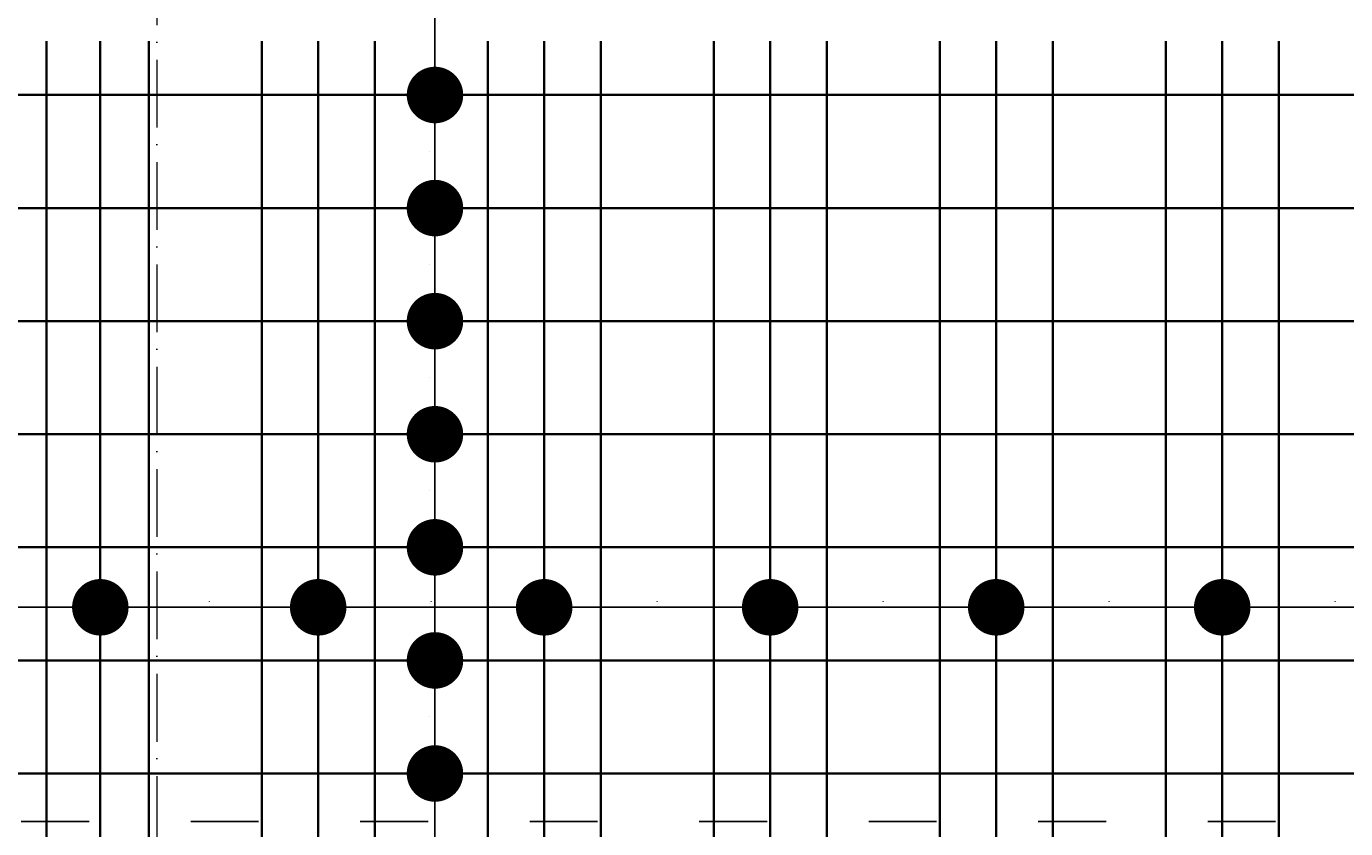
# Model space of a CAD drawing. Header units: millimetres. Extents: x 295948 to 312016, y 6878 to 18016.
# Tile 233 of 252: x 309586 to 309819, y 14710 to 14852. Entities that reach past the tile are written whole.
import ezdxf

# ---------------------------------------------------------------- set-up
doc = ezdxf.new("R2010")
doc.units = ezdxf.units.MM
doc.linetypes.add('ACAD_ISO03W100', pattern=[30, 12, -18])
doc.linetypes.add('ACAD_ISO10W100', pattern=[18, 12, -3, 0, -3])
for name, color, linetype, lineweight in [('konstrukcja wymiary', 1, 'Continuous', 13), ('osie', 5, 'ACAD_ISO10W100', 13), ('zbrojenie płyty', 141, 'Continuous', 35)]:
    doc.layers.add(name, color=color, linetype=linetype, lineweight=lineweight)
doc.layers.add('przerywane', color=6, linetype='ACAD_ISO03W100')
doc.styles.add('KONSTRUKCJA', font='romand.shx', dxfattribs={"oblique": 10})
doc.styles.get("Standard").update_dxf_attribs({"font": 'romand.shx', "oblique": 10})
doc.dimstyles.new('150', dxfattribs={"dimtxt": 10, "dimasz": 7, "dimexe": 1.25, "dimexo": 0.625, "dimgap": 3, "dimtad": 1, "dimdec": 0, "dimrnd": 0.5, "dimtxsty": 'KONSTRUKCJA', "dimblk": 'ARCHTICK', "dimcen": 2.5, "dimadec": 0, "dimazin": 0, "dimtfac": 1, "dimtdec": 0, "dimtix": 1, "dimtmove": 0, "dimatfit": 3, "dimfxl": 4, "dimfxlon": 1, "dimarcsym": 0})
doc.dimstyles.new('kropki', dxfattribs={"dimtxt": 0.001, "dimasz": 10, "dimexe": 1.25, "dimexo": 0.625, "dimgap": 1, "dimtad": 1, "dimtxsty": 'Standard', "dimblk": 'DOT', "dimcen": 2.5, "dimadec": 0, "dimazin": 0, "dimtfac": 1, "dimtmove": 0, "dimatfit": 3, "dimfxl": 1, "dimfxlon": 1, "dimarcsym": 0})

# ---------------------------------------------------------------- blocks, each defined once
blk = doc.blocks.new('_ArchTick')
at = {"color": 0, "linetype": 'ByBlock', "lineweight": 13, "const_width": 0.15}
blk.add_lwpolyline([(-0.5, -0.5), (0.5, 0.5)], dxfattribs=at)
blk = doc.blocks.new('*D914')
at = {"layer": 'Defpoints', "color": 0, "transparency": 16777216}
for p in [(309620.63, 15501.22), (309620.63, 14520.22), (309164.63, 14393.22)]:
    blk.add_point(p, dxfattribs=at)
at = {"layer": 'konstrukcja wymiary', "color": 0, "lineweight": -2, "transparency": 16777216}
for p, q in [((309164.63, 15497.22), (309164.63, 15502.47)), ((309164.63, 15501.22), (309620.63, 15501.22)), ((309620.63, 15497.22), (309620.63, 15502.47))]:
    blk.add_line(p, q, dxfattribs=at)
at = {"layer": 'konstrukcja wymiary', "color": 0, "lineweight": -2, "transparency": 16777216, "xscale": 7, "yscale": 7, "zscale": 7, "rotation": 180}
blk.add_blockref('_ArchTick', (309164.63, 15501.22), dxfattribs=at)
at = {"layer": 'konstrukcja wymiary', "color": 0, "lineweight": -2, "transparency": 16777216, "xscale": 7, "yscale": 7, "zscale": 7}
blk.add_blockref('_ArchTick', (309620.63, 15501.22), dxfattribs=at)
at = {"layer": 'konstrukcja wymiary', "color": 0, "transparency": 16777216, "insert": (309392.63, 15509.22), "char_height": 10, "attachment_point": 5, "style": 'KONSTRUKCJA'}
blk.add_mtext('456', dxfattribs=at)
blk = doc.blocks.new('*D915')
at = {"layer": 'Defpoints', "color": 0, "transparency": 16777216}
for p in [(309884.63, 15501.22), (309620.63, 14520.22), (309884.63, 14520.22)]:
    blk.add_point(p, dxfattribs=at)
at = {"layer": 'konstrukcja wymiary', "color": 0, "lineweight": -2, "transparency": 16777216}
for p, q in [((309620.63, 15497.22), (309620.63, 15502.47)), ((309620.63, 15501.22), (309884.63, 15501.22)), ((309884.63, 15497.22), (309884.63, 15502.47))]:
    blk.add_line(p, q, dxfattribs=at)
at = {"layer": 'konstrukcja wymiary', "color": 0, "lineweight": -2, "transparency": 16777216, "xscale": 7, "yscale": 7, "zscale": 7, "rotation": 180}
blk.add_blockref('_ArchTick', (309620.63, 15501.22), dxfattribs=at)
at = {"layer": 'konstrukcja wymiary', "color": 0, "lineweight": -2, "transparency": 16777216, "xscale": 7, "yscale": 7, "zscale": 7}
blk.add_blockref('_ArchTick', (309884.63, 15501.22), dxfattribs=at)
at = {"layer": 'konstrukcja wymiary', "color": 0, "transparency": 16777216, "insert": (309752.63, 15509.22), "char_height": 10, "attachment_point": 5, "style": 'KONSTRUKCJA'}
blk.add_mtext('264', dxfattribs=at)
blk = doc.blocks.new('_Dot')
at = {"color": 0, "linetype": 'ByBlock', "lineweight": -2}
blk.add_line((-0.5, 0), (-1, 0), dxfattribs=at)
at = {"color": 0, "linetype": 'ByBlock', "const_width": 0.5}
blk.add_lwpolyline([(-0.25, 0, 1), (0.25, 0, 1)], format="xyb", close=True, dxfattribs=at)
blk = doc.blocks.new('*D1150')
at = {"layer": 'Defpoints', "color": 0, "transparency": 16777216}
for p in [(309647.13, 15138.72), (309647.19, 14839.72), (309657.86, 14839.72)]:
    blk.add_point(p, dxfattribs=at)
at = {"layer": 'konstrukcja wymiary', "color": 0, "lineweight": -2, "transparency": 16777216}
for p, q in [((309656.86, 15138.72), (309659.11, 15138.72)), ((309657.86, 15128.72), (309657.86, 14849.72)), ((309656.86, 14839.72), (309659.11, 14839.72))]:
    blk.add_line(p, q, dxfattribs=at)
at = {"layer": 'konstrukcja wymiary', "color": 0, "lineweight": -2, "transparency": 16777216, "xscale": 10, "yscale": 10, "zscale": 10}
for p, rotation in [((309657.86, 15138.72), 90), ((309657.86, 14839.72), 270)]:
    blk.add_blockref('_Dot', p, dxfattribs=dict(at, rotation=rotation))
at = {"layer": 'konstrukcja wymiary', "color": 0, "transparency": 16777216, "insert": (309656.86, 14989.22), "char_height": 0.001, "attachment_point": 5, "rotation": 90}
blk.add_mtext('299', dxfattribs=at)
blk = doc.blocks.new('*D1151')
at = {"layer": 'Defpoints', "color": 0, "transparency": 16777216}
for p in [(309647.19, 14839.72), (309647.19, 14819.72), (309657.86, 14819.72)]:
    blk.add_point(p, dxfattribs=at)
at = {"layer": 'konstrukcja wymiary', "color": 0, "lineweight": -2, "transparency": 16777216}
for p, q in [((309657.86, 14849.72), (309657.86, 14859.72)), ((309656.86, 14839.72), (309659.11, 14839.72)), ((309657.86, 14839.72), (309657.86, 14819.72)), ((309656.86, 14819.72), (309659.11, 14819.72)), ((309657.86, 14809.72), (309657.86, 14799.72))]:
    blk.add_line(p, q, dxfattribs=at)
at = {"layer": 'konstrukcja wymiary', "color": 0, "lineweight": -2, "transparency": 16777216, "xscale": 10, "yscale": 10, "zscale": 10}
for p, rotation in [((309657.86, 14839.72), 270), ((309657.86, 14819.72), 90)]:
    blk.add_blockref('_Dot', p, dxfattribs=dict(at, rotation=rotation))
at = {"layer": 'konstrukcja wymiary', "color": 0, "transparency": 16777216, "insert": (309656.86, 14829.72), "char_height": 0.001, "attachment_point": 5, "rotation": 90}
blk.add_mtext('20', dxfattribs=at)
blk = doc.blocks.new('*D1152')
at = {"layer": 'Defpoints', "color": 0, "transparency": 16777216}
for p in [(309647.19, 14819.72), (309647.19, 14799.72), (309657.86, 14799.72)]:
    blk.add_point(p, dxfattribs=at)
at = {"layer": 'konstrukcja wymiary', "color": 0, "lineweight": -2, "transparency": 16777216}
for p, q in [((309657.86, 14829.72), (309657.86, 14839.72)), ((309656.86, 14819.72), (309659.11, 14819.72)), ((309657.86, 14819.72), (309657.86, 14799.72)), ((309656.86, 14799.72), (309659.11, 14799.72)), ((309657.86, 14789.72), (309657.86, 14779.72))]:
    blk.add_line(p, q, dxfattribs=at)
at = {"layer": 'konstrukcja wymiary', "color": 0, "lineweight": -2, "transparency": 16777216, "xscale": 10, "yscale": 10, "zscale": 10}
for p, rotation in [((309657.86, 14819.72), 270), ((309657.86, 14799.72), 90)]:
    blk.add_blockref('_Dot', p, dxfattribs=dict(at, rotation=rotation))
at = {"layer": 'konstrukcja wymiary', "color": 0, "transparency": 16777216, "insert": (309656.86, 14809.72), "char_height": 0.001, "attachment_point": 5, "rotation": 90}
blk.add_mtext('20', dxfattribs=at)
blk = doc.blocks.new('*D1153')
at = {"layer": 'Defpoints', "color": 0, "transparency": 16777216}
for p in [(309647.19, 14799.72), (309647.19, 14779.72), (309657.86, 14779.72)]:
    blk.add_point(p, dxfattribs=at)
at = {"layer": 'konstrukcja wymiary', "color": 0, "lineweight": -2, "transparency": 16777216}
for p, q in [((309657.86, 14809.72), (309657.86, 14819.72)), ((309656.86, 14799.72), (309659.11, 14799.72)), ((309657.86, 14799.72), (309657.86, 14779.72)), ((309656.86, 14779.72), (309659.11, 14779.72)), ((309657.86, 14769.72), (309657.86, 14759.72))]:
    blk.add_line(p, q, dxfattribs=at)
at = {"layer": 'konstrukcja wymiary', "color": 0, "lineweight": -2, "transparency": 16777216, "xscale": 10, "yscale": 10, "zscale": 10}
for p, rotation in [((309657.86, 14799.72), 270), ((309657.86, 14779.72), 90)]:
    blk.add_blockref('_Dot', p, dxfattribs=dict(at, rotation=rotation))
at = {"layer": 'konstrukcja wymiary', "color": 0, "transparency": 16777216, "insert": (309656.86, 14789.72), "char_height": 0.001, "attachment_point": 5, "rotation": 90}
blk.add_mtext('20', dxfattribs=at)
blk = doc.blocks.new('*D1154')
at = {"layer": 'Defpoints', "color": 0, "transparency": 16777216}
for p in [(309647.19, 14779.72), (309647.19, 14759.72), (309657.86, 14759.72)]:
    blk.add_point(p, dxfattribs=at)
at = {"layer": 'konstrukcja wymiary', "color": 0, "lineweight": -2, "transparency": 16777216}
for p, q in [((309657.86, 14789.72), (309657.86, 14799.72)), ((309656.86, 14779.72), (309659.11, 14779.72)), ((309657.86, 14779.72), (309657.86, 14759.72)), ((309656.86, 14759.72), (309659.11, 14759.72)), ((309657.86, 14749.72), (309657.86, 14739.72))]:
    blk.add_line(p, q, dxfattribs=at)
at = {"layer": 'konstrukcja wymiary', "color": 0, "lineweight": -2, "transparency": 16777216, "xscale": 10, "yscale": 10, "zscale": 10}
for p, rotation in [((309657.86, 14779.72), 270), ((309657.86, 14759.72), 90)]:
    blk.add_blockref('_Dot', p, dxfattribs=dict(at, rotation=rotation))
at = {"layer": 'konstrukcja wymiary', "color": 0, "transparency": 16777216, "insert": (309656.86, 14769.72), "char_height": 0.001, "attachment_point": 5, "rotation": 90}
blk.add_mtext('20', dxfattribs=at)
blk = doc.blocks.new('*D1155')
at = {"layer": 'Defpoints', "color": 0, "transparency": 16777216}
for p in [(309647.19, 14759.72), (309647.19, 14739.72), (309657.86, 14739.72)]:
    blk.add_point(p, dxfattribs=at)
at = {"layer": 'konstrukcja wymiary', "color": 0, "lineweight": -2, "transparency": 16777216}
for p, q in [((309657.86, 14769.72), (309657.86, 14779.72)), ((309656.86, 14759.72), (309659.11, 14759.72)), ((309657.86, 14759.72), (309657.86, 14739.72)), ((309656.86, 14739.72), (309659.11, 14739.72)), ((309657.86, 14729.72), (309657.86, 14719.72))]:
    blk.add_line(p, q, dxfattribs=at)
at = {"layer": 'konstrukcja wymiary', "color": 0, "lineweight": -2, "transparency": 16777216, "xscale": 10, "yscale": 10, "zscale": 10}
for p, rotation in [((309657.86, 14759.72), 270), ((309657.86, 14739.72), 90)]:
    blk.add_blockref('_Dot', p, dxfattribs=dict(at, rotation=rotation))
at = {"layer": 'konstrukcja wymiary', "color": 0, "transparency": 16777216, "insert": (309656.86, 14749.72), "char_height": 0.001, "attachment_point": 5, "rotation": 90}
blk.add_mtext('20', dxfattribs=at)
blk = doc.blocks.new('*D1156')
at = {"layer": 'Defpoints', "color": 0, "transparency": 16777216}
for p in [(309647.19, 14739.72), (309647.19, 14719.72), (309657.86, 14719.72)]:
    blk.add_point(p, dxfattribs=at)
at = {"layer": 'konstrukcja wymiary', "color": 0, "lineweight": -2, "transparency": 16777216}
for p, q in [((309657.86, 14749.72), (309657.86, 14759.72)), ((309656.86, 14739.72), (309659.11, 14739.72)), ((309657.86, 14739.72), (309657.86, 14719.72)), ((309656.86, 14719.72), (309659.11, 14719.72)), ((309657.86, 14709.72), (309657.86, 14699.72))]:
    blk.add_line(p, q, dxfattribs=at)
at = {"layer": 'konstrukcja wymiary', "color": 0, "lineweight": -2, "transparency": 16777216, "xscale": 10, "yscale": 10, "zscale": 10}
for p, rotation in [((309657.86, 14739.72), 270), ((309657.86, 14719.72), 90)]:
    blk.add_blockref('_Dot', p, dxfattribs=dict(at, rotation=rotation))
at = {"layer": 'konstrukcja wymiary', "color": 0, "transparency": 16777216, "insert": (309656.86, 14729.72), "char_height": 0.001, "attachment_point": 5, "rotation": 90}
blk.add_mtext('20', dxfattribs=at)
blk = doc.blocks.new('*D1157')
at = {"layer": 'Defpoints', "color": 0, "transparency": 16777216}
for p in [(309647.19, 14719.72), (309647.19, 14679.72), (309657.86, 14679.72)]:
    blk.add_point(p, dxfattribs=at)
at = {"layer": 'konstrukcja wymiary', "color": 0, "lineweight": -2, "transparency": 16777216}
for p, q in [((309656.86, 14719.72), (309659.11, 14719.72)), ((309657.86, 14709.72), (309657.86, 14689.72)), ((309656.86, 14679.72), (309659.11, 14679.72))]:
    blk.add_line(p, q, dxfattribs=at)
at = {"layer": 'konstrukcja wymiary', "color": 0, "lineweight": -2, "transparency": 16777216, "xscale": 10, "yscale": 10, "zscale": 10}
for p, rotation in [((309657.86, 14719.72), 90), ((309657.86, 14679.72), 270)]:
    blk.add_blockref('_Dot', p, dxfattribs=dict(at, rotation=rotation))
at = {"layer": 'konstrukcja wymiary', "color": 0, "transparency": 16777216, "insert": (309656.86, 14699.72), "char_height": 0.001, "attachment_point": 5, "rotation": 90}
blk.add_mtext('40', dxfattribs=at)
blk = doc.blocks.new('*D1300')
at = {"layer": 'Defpoints', "color": 0, "transparency": 16777216}
for p in [(309598.63, 14749.11), (309559.13, 14739.72), (309598.63, 14739.72)]:
    blk.add_point(p, dxfattribs=at)
at = {"layer": 'konstrukcja wymiary', "color": 0, "lineweight": -2, "transparency": 16777216}
for p, q in [((309559.13, 14748.11), (309559.13, 14750.36)), ((309598.63, 14748.11), (309598.63, 14750.36)), ((309569.13, 14749.11), (309588.63, 14749.11))]:
    blk.add_line(p, q, dxfattribs=at)
at = {"layer": 'konstrukcja wymiary', "color": 0, "lineweight": -2, "transparency": 16777216, "xscale": 10, "yscale": 10, "zscale": 10, "rotation": 180}
blk.add_blockref('_Dot', (309559.13, 14749.11), dxfattribs=at)
at = {"layer": 'konstrukcja wymiary', "color": 0, "lineweight": -2, "transparency": 16777216, "xscale": 10, "yscale": 10, "zscale": 10}
blk.add_blockref('_Dot', (309598.63, 14749.11), dxfattribs=at)
at = {"layer": 'konstrukcja wymiary', "color": 0, "transparency": 16777216, "insert": (309578.88, 14750.11), "char_height": 0.001, "attachment_point": 5}
blk.add_mtext('39,5', dxfattribs=at)
blk = doc.blocks.new('*D1301')
at = {"layer": 'Defpoints', "color": 0, "transparency": 16777216}
for p in [(309637.19, 14749.11), (309598.63, 14739.72), (309637.19, 14739.72)]:
    blk.add_point(p, dxfattribs=at)
at = {"layer": 'konstrukcja wymiary', "color": 0, "lineweight": -2, "transparency": 16777216}
for p, q in [((309598.63, 14748.11), (309598.63, 14750.36)), ((309637.19, 14748.11), (309637.19, 14750.36)), ((309608.63, 14749.11), (309627.19, 14749.11))]:
    blk.add_line(p, q, dxfattribs=at)
at = {"layer": 'konstrukcja wymiary', "color": 0, "lineweight": -2, "transparency": 16777216, "xscale": 10, "yscale": 10, "zscale": 10, "rotation": 180}
blk.add_blockref('_Dot', (309598.63, 14749.11), dxfattribs=at)
at = {"layer": 'konstrukcja wymiary', "color": 0, "lineweight": -2, "transparency": 16777216, "xscale": 10, "yscale": 10, "zscale": 10}
blk.add_blockref('_Dot', (309637.19, 14749.11), dxfattribs=at)
at = {"layer": 'konstrukcja wymiary', "color": 0, "transparency": 16777216, "insert": (309617.91, 14750.11), "char_height": 0.001, "attachment_point": 5}
blk.add_mtext('38,56', dxfattribs=at)
blk = doc.blocks.new('*D1302')
at = {"layer": 'Defpoints', "color": 0, "transparency": 16777216}
for p in [(309677.19, 14749.11), (309637.19, 14739.72), (309677.19, 14739.72)]:
    blk.add_point(p, dxfattribs=at)
at = {"layer": 'konstrukcja wymiary', "color": 0, "lineweight": -2, "transparency": 16777216}
for p, q in [((309637.19, 14748.11), (309637.19, 14750.36)), ((309677.19, 14748.11), (309677.19, 14750.36)), ((309647.19, 14749.11), (309667.19, 14749.11))]:
    blk.add_line(p, q, dxfattribs=at)
at = {"layer": 'konstrukcja wymiary', "color": 0, "lineweight": -2, "transparency": 16777216, "xscale": 10, "yscale": 10, "zscale": 10, "rotation": 180}
blk.add_blockref('_Dot', (309637.19, 14749.11), dxfattribs=at)
at = {"layer": 'konstrukcja wymiary', "color": 0, "lineweight": -2, "transparency": 16777216, "xscale": 10, "yscale": 10, "zscale": 10}
blk.add_blockref('_Dot', (309677.19, 14749.11), dxfattribs=at)
at = {"layer": 'konstrukcja wymiary', "color": 0, "transparency": 16777216, "insert": (309657.19, 14750.11), "char_height": 0.001, "attachment_point": 5}
blk.add_mtext('40', dxfattribs=at)
blk = doc.blocks.new('*D1303')
at = {"layer": 'Defpoints', "color": 0, "transparency": 16777216}
for p in [(309717.19, 14749.11), (309677.19, 14739.72), (309717.19, 14739.72)]:
    blk.add_point(p, dxfattribs=at)
at = {"layer": 'konstrukcja wymiary', "color": 0, "lineweight": -2, "transparency": 16777216}
for p, q in [((309677.19, 14748.11), (309677.19, 14750.36)), ((309717.19, 14748.11), (309717.19, 14750.36)), ((309687.19, 14749.11), (309707.19, 14749.11))]:
    blk.add_line(p, q, dxfattribs=at)
at = {"layer": 'konstrukcja wymiary', "color": 0, "lineweight": -2, "transparency": 16777216, "xscale": 10, "yscale": 10, "zscale": 10, "rotation": 180}
blk.add_blockref('_Dot', (309677.19, 14749.11), dxfattribs=at)
at = {"layer": 'konstrukcja wymiary', "color": 0, "lineweight": -2, "transparency": 16777216, "xscale": 10, "yscale": 10, "zscale": 10}
blk.add_blockref('_Dot', (309717.19, 14749.11), dxfattribs=at)
at = {"layer": 'konstrukcja wymiary', "color": 0, "transparency": 16777216, "insert": (309697.19, 14750.11), "char_height": 0.001, "attachment_point": 5}
blk.add_mtext('40', dxfattribs=at)
blk = doc.blocks.new('*D1304')
at = {"layer": 'Defpoints', "color": 0, "transparency": 16777216}
for p in [(309757.19, 14749.11), (309717.19, 14739.72), (309757.19, 14739.72)]:
    blk.add_point(p, dxfattribs=at)
at = {"layer": 'konstrukcja wymiary', "color": 0, "lineweight": -2, "transparency": 16777216}
for p, q in [((309717.19, 14748.11), (309717.19, 14750.36)), ((309757.19, 14748.11), (309757.19, 14750.36)), ((309727.19, 14749.11), (309747.19, 14749.11))]:
    blk.add_line(p, q, dxfattribs=at)
at = {"layer": 'konstrukcja wymiary', "color": 0, "lineweight": -2, "transparency": 16777216, "xscale": 10, "yscale": 10, "zscale": 10, "rotation": 180}
blk.add_blockref('_Dot', (309717.19, 14749.11), dxfattribs=at)
at = {"layer": 'konstrukcja wymiary', "color": 0, "lineweight": -2, "transparency": 16777216, "xscale": 10, "yscale": 10, "zscale": 10}
blk.add_blockref('_Dot', (309757.19, 14749.11), dxfattribs=at)
at = {"layer": 'konstrukcja wymiary', "color": 0, "transparency": 16777216, "insert": (309737.19, 14750.11), "char_height": 0.001, "attachment_point": 5}
blk.add_mtext('40', dxfattribs=at)
blk = doc.blocks.new('*D1305')
at = {"layer": 'Defpoints', "color": 0, "transparency": 16777216}
for p in [(309797.19, 14749.11), (309757.19, 14739.72), (309797.19, 14739.72)]:
    blk.add_point(p, dxfattribs=at)
at = {"layer": 'konstrukcja wymiary', "color": 0, "lineweight": -2, "transparency": 16777216}
for p, q in [((309757.19, 14748.11), (309757.19, 14750.36)), ((309797.19, 14748.11), (309797.19, 14750.36)), ((309767.19, 14749.11), (309787.19, 14749.11))]:
    blk.add_line(p, q, dxfattribs=at)
at = {"layer": 'konstrukcja wymiary', "color": 0, "lineweight": -2, "transparency": 16777216, "xscale": 10, "yscale": 10, "zscale": 10, "rotation": 180}
blk.add_blockref('_Dot', (309757.19, 14749.11), dxfattribs=at)
at = {"layer": 'konstrukcja wymiary', "color": 0, "lineweight": -2, "transparency": 16777216, "xscale": 10, "yscale": 10, "zscale": 10}
blk.add_blockref('_Dot', (309797.19, 14749.11), dxfattribs=at)
at = {"layer": 'konstrukcja wymiary', "color": 0, "transparency": 16777216, "insert": (309777.19, 14750.11), "char_height": 0.001, "attachment_point": 5}
blk.add_mtext('40', dxfattribs=at)
blk = doc.blocks.new('*D1349')
at = {"layer": 'Defpoints', "color": 0, "transparency": 16777216}
for p in [(309837.19, 14749.11), (309797.19, 14739.72), (309837.19, 14739.72)]:
    blk.add_point(p, dxfattribs=at)
at = {"layer": 'konstrukcja wymiary', "color": 0, "lineweight": -2, "transparency": 16777216}
for p, q in [((309797.19, 14748.11), (309797.19, 14750.36)), ((309837.19, 14748.11), (309837.19, 14750.36)), ((309807.19, 14749.11), (309827.19, 14749.11))]:
    blk.add_line(p, q, dxfattribs=at)
at = {"layer": 'konstrukcja wymiary', "color": 0, "lineweight": -2, "transparency": 16777216, "xscale": 10, "yscale": 10, "zscale": 10, "rotation": 180}
blk.add_blockref('_Dot', (309797.19, 14749.11), dxfattribs=at)
at = {"layer": 'konstrukcja wymiary', "color": 0, "lineweight": -2, "transparency": 16777216, "xscale": 10, "yscale": 10, "zscale": 10}
blk.add_blockref('_Dot', (309837.19, 14749.11), dxfattribs=at)
at = {"layer": 'konstrukcja wymiary', "color": 0, "transparency": 16777216, "insert": (309817.19, 14750.11), "char_height": 0.001, "attachment_point": 5}
blk.add_mtext('40', dxfattribs=at)

msp = doc.modelspace()

# ---------------------------------------------------------------- linework, layer by layer
at = {"layer": 'osie'}
msp.add_line((309608.631, 15606.148), (309608.631, 13976.332), dxfattribs=at)
at = {"layer": 'przerywane'}
msp.add_line((310076.631, 14711.224), (309420.631, 14711.224), dxfattribs=at)
at = {"layer": 'zbrojenie płyty'}
for p, q in [((309589.131, 14849.224), (309589.131, 14054.724)), ((309598.631, 14849.224), (309598.631, 14549.224)), ((309607.189, 14849.224), (309607.189, 14549.224)), ((309627.189, 14849.224), (309627.189, 14523.224)), ((309637.189, 14849.224), (309637.189, 14549.224)), ((309647.189, 14849.224), (309647.189, 14523.224)), ((309667.189, 14849.224), (309667.189, 14523.224)), ((309677.189, 14849.224), (309677.189, 14549.224)), ((309687.189, 14849.224), (309687.189, 14523.224)), ((309707.189, 14849.224), (309707.189, 14523.224)), ((309717.189, 14849.224), (309717.189, 14549.224)), ((309727.189, 14849.224), (309727.189, 14523.224)), ((309747.189, 14849.224), (309747.189, 14523.224)), ((309757.189, 14849.224), (309757.189, 14549.224)), ((309767.189, 14849.224), (309767.189, 14523.224)), ((309787.189, 14849.224), (309787.189, 14523.224)), ((309797.189, 14849.224), (309797.189, 14549.224)), ((309807.189, 14849.224), (309807.189, 14523.224)), ((308979.131, 14839.724), (309898.631, 14839.724)), ((308979.131, 14819.724), (309898.631, 14819.724)), ((308979.131, 14799.724), (309898.631, 14799.724)), ((308979.131, 14779.724), (309898.631, 14779.724)), ((308979.131, 14759.724), (309898.631, 14759.724)), ((308979.131, 14739.724), (309898.631, 14739.724)), ((308979.131, 14719.724), (309898.631, 14719.724))]:
    msp.add_line(p, q, dxfattribs=at)

# ---------------------------------------------------------------- dimensions: what is measured, and where the dimension line sits
at = {"layer": 'konstrukcja wymiary'}
for base, p1, p2, dimstyle, picture, middle in [((309620.631, 15501.224), (309164.631, 14393.224), (309620.631, 14520.224), '150', '*D914', (309392.631, 15509.224)), ((309884.631, 15501.224), (309620.631, 14520.224), (309884.631, 14520.224), '150', '*D915', (309752.631, 15509.224)), ((309598.631, 14749.109), (309559.131, 14739.724), (309598.631, 14739.724), 'kropki', '*D1300', (309578.881, 14750.109)), ((309637.189, 14749.109), (309598.631, 14739.724), (309637.189, 14739.724), 'kropki', '*D1301', (309617.91, 14750.109)), ((309677.189, 14749.109), (309637.189, 14739.724), (309677.189, 14739.724), 'kropki', '*D1302', (309657.189, 14750.109)), ((309717.189, 14749.109), (309677.189, 14739.724), (309717.189, 14739.724), 'kropki', '*D1303', (309697.189, 14750.109)), ((309757.189, 14749.109), (309717.189, 14739.724), (309757.189, 14739.724), 'kropki', '*D1304', (309737.189, 14750.109)), ((309797.189, 14749.109), (309757.189, 14739.724), (309797.189, 14739.724), 'kropki', '*D1305', (309777.189, 14750.109)), ((309837.189, 14749.109), (309797.189, 14739.724), (309837.189, 14739.724), 'kropki', '*D1349', (309817.189, 14750.109))]:
    dim = msp.add_linear_dim(base=base, p1=p1, p2=p2, dimstyle=dimstyle, override={"dimtmove": 1}, dxfattribs=at)
    dim.commit()
    dim.dimension.update_dxf_attribs({"geometry": picture, "text_midpoint": middle})
for base, p1, p2, picture, middle in [((309657.863, 14839.724), (309647.131, 15138.724), (309647.189, 14839.724), '*D1150', (309656.863, 14989.224)), ((309657.863, 14819.724), (309647.189, 14839.724), (309647.189, 14819.724), '*D1151', (309656.863, 14829.724)), ((309657.863, 14799.724), (309647.189, 14819.724), (309647.189, 14799.724), '*D1152', (309656.863, 14809.724)), ((309657.863, 14779.724), (309647.189, 14799.724), (309647.189, 14779.724), '*D1153', (309656.863, 14789.724)), ((309657.863, 14759.724), (309647.189, 14779.724), (309647.189, 14759.724), '*D1154', (309656.863, 14769.724)), ((309657.863, 14739.724), (309647.189, 14759.724), (309647.189, 14739.724), '*D1155', (309656.863, 14749.724)), ((309657.863, 14719.724), (309647.189, 14739.724), (309647.189, 14719.724), '*D1156', (309656.863, 14729.724)), ((309657.863, 14679.724), (309647.189, 14719.724), (309647.189, 14679.724), '*D1157', (309656.863, 14699.724))]:
    dim = msp.add_linear_dim(base=base, p1=p1, p2=p2, angle=90, dimstyle='kropki', override={"dimtmove": 1}, dxfattribs=at)
    dim.commit()
    dim.dimension.update_dxf_attribs({"geometry": picture, "text_midpoint": middle})

doc.saveas('drawing.dxf')
